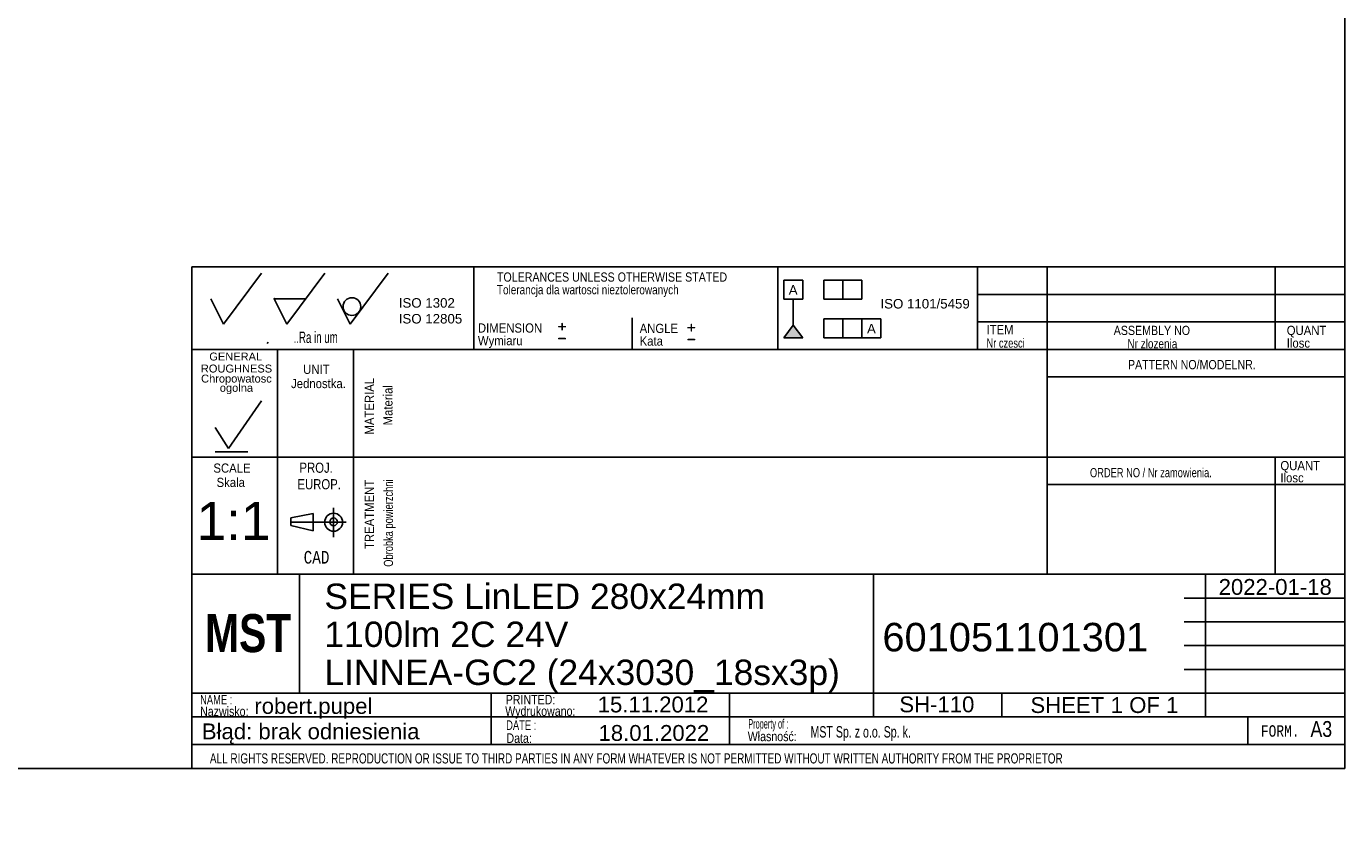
# Model space of a CAD drawing. Header units: millimetres. Extents: x 16 to 406, y 5 to 285.
# Tile 2 of 4: x 198 to 406, y 5 to 131. Entities that reach past the tile are written whole.
import ezdxf
from ezdxf.entities.mleader import LeaderData, LeaderLine
from ezdxf.enums import TextEntityAlignment as Align
from ezdxf.lldxf.tags import DXFTag
from ezdxf.math import Vec2, Vec3

# ---------------------------------------------------------------- set-up
doc = ezdxf.new("R2010")
doc.units = ezdxf.units.MM
doc.layers.add('10', color=7, linetype='Continuous')
doc.layers.add('Default', color=7, linetype='Continuous')
doc.styles.add('SEACAD_Arial', font='arial.ttf')
doc.styles.add('SEACAD_Lucida_Console', font='lucon.TTF', dxfattribs={"width": 0.8})
tags = doc.linetypes.add('CENTER2', pattern=[28.575, 19.05, -3.175, 3.175, -3.175]).pattern_tags.tags
tags[10:11] = [DXFTag(74, 4), DXFTag(75, 0), DXFTag(340, '0'), DXFTag(46, 0.0), DXFTag(50, 0.0), DXFTag(44, 0.0), DXFTag(45, 0.0)]
tags[8:9] = [DXFTag(74, 4), DXFTag(75, 0), DXFTag(340, '0'), DXFTag(46, 0.0), DXFTag(50, 0.0), DXFTag(44, 0.0), DXFTag(45, 0.0)]
tags[6:7] = [DXFTag(74, 4), DXFTag(75, 0), DXFTag(340, '0'), DXFTag(46, 0.0), DXFTag(50, 0.0), DXFTag(44, 0.0), DXFTag(45, 0.0)]
tags[4:5] = [DXFTag(74, 4), DXFTag(75, 0), DXFTag(340, '0'), DXFTag(46, 0.0), DXFTag(50, 0.0), DXFTag(44, 0.0), DXFTag(45, 0.0)]

# ---------------------------------------------------------------- blocks, each defined once
blk = doc.blocks.new('SEANNOT_GROUP9')
at = {"layer": 'Default', "color": 7, "linetype": 'Continuous', "style": 'SEACAD_Arial'}
for s, p in [('SERIES LinLED 280x24mm ', (244.59, 42.74)), ('1100lm 2C 24V ', (244.59, 36.74)), ('LINNEA-GC2 (24x3030_18sx3p)', (244.59, 30.74))]:
    blk.add_text(s, height=4, dxfattribs=at).set_placement(p, align=Align.TOP_LEFT)
blk = doc.blocks.new('SEANNOT_GROUP10')
at = {"layer": 'Default', "color": 7, "linetype": 'Continuous', "style": 'SEACAD_Arial'}
blk.add_text('601051101301', height=4.5, dxfattribs=at).set_placement((332.67, 36.54), align=Align.TOP_LEFT)
blk = doc.blocks.new('SEANNOT_GROUP11')
at = {"layer": 'Default', "color": 7, "linetype": 'Continuous', "style": 'SEACAD_Arial'}
blk.add_text('robert.pupel', height=2.5, dxfattribs=at).set_placement((233.53, 24.68), align=Align.TOP_LEFT)
blk = doc.blocks.new('SEANNOT_GROUP12')
at = {"layer": 'Default', "color": 7, "linetype": 'Continuous', "style": 'SEACAD_Arial'}
blk.add_text('SH-110', height=2.5, dxfattribs=at).set_placement((335.35, 24.93), align=Align.TOP_LEFT)
blk = doc.blocks.new('SEANNOT_GROUP13')
at = {"layer": 'Default', "color": 7, "linetype": 'Continuous', "style": 'SEACAD_Arial'}
blk.add_text('18.01.2022', height=2.5, dxfattribs=at).set_placement((287.86, 20.42), align=Align.TOP_LEFT)
blk = doc.blocks.new('SEANNOT_GROUP14')
at = {"layer": 'Default', "color": 7, "linetype": 'Continuous', "style": 'SEACAD_Arial'}
blk.add_text('1:1', height=6, dxfattribs=at).set_placement((224.43, 55.64), align=Align.TOP_LEFT)
blk = doc.blocks.new('_Dot')
at = {"color": 0, "linetype": 'ByBlock', "lineweight": -2}
blk.add_line((-0.5, 0), (-1, 0), dxfattribs=at)
at = {"color": 0, "linetype": 'ByBlock', "const_width": 0.5}
blk.add_lwpolyline([(-0.25, 0, 1), (0.25, 0, 1)], format="xyb", close=True, dxfattribs=at)
blk = doc.blocks.new('SEANNOT_GROUP16')
at = {"layer": 'Default', "color": 7, "linetype": 'Continuous', "style": 'SEACAD_Arial'}
blk.add_text('15.11.2012', height=2.5, dxfattribs=at).set_placement((287.73, 24.91), align=Align.TOP_LEFT)
blk = doc.blocks.new('SEANNOT_GROUP17')
at = {"layer": 'Default', "color": 7, "linetype": 'Continuous', "style": 'SEACAD_Arial'}
for s, p in [('SHEET ', (356.04, 24.82)), ('1', (368.7, 24.82)), (' OF ', (370.66, 24.82)), ('1', (377.45, 24.82))]:
    blk.add_text(s, height=2.5, dxfattribs=at).set_placement(p, align=Align.TOP_LEFT)
blk = doc.blocks.new('SEANNOT_GROUP18')
at = {"layer": 'Default', "color": 7, "linetype": 'Continuous', "style": 'SEACAD_Arial'}
blk.add_text('2022-01-18', height=2.5, dxfattribs=at).set_placement((385.75, 43.46), align=Align.TOP_LEFT)

msp = doc.modelspace()

# ---------------------------------------------------------------- hatches: boundary and pattern name
at = {"layer": 'Default', "linetype": 'Continuous'}
msp.add_hatch(color=7, dxfattribs=at).paths.add_polyline_path([(318.589, 83.506), (317.089, 81.521), (320.089, 81.521)])

# ---------------------------------------------------------------- linework, layer by layer
at = {"layer": '10', "color": 7, "linetype": 'Continuous'}
for p, q in [((228.666, 83.702), (234.666, 91.702)), ((238.666, 83.702), (244.666, 91.702)), ((248.666, 83.702), (254.666, 91.702)), ((268.166, 92.702), (268.166, 79.702)), ((316.166, 92.702), (316.166, 79.702)), ((347.666, 92.702), (347.666, 79.702)), ((358.666, 92.702), (358.666, 44.202)), ((394.666, 92.702), (394.666, 79.702)), ((226.666, 87.702), (228.666, 83.702)), ((236.666, 87.702), (241.666, 87.702)), ((236.666, 87.702), (238.666, 83.702)), ((246.666, 87.702), (248.666, 83.702)), ((405.666, 88.369), (347.666, 88.369)), ((293.166, 84.702), (293.166, 79.702)), ((405.666, 84.036), (347.666, 84.036)), ((405.666, 79.702), (223.666, 79.702)), ((235.541, 80.629), (235.717, 80.835)), ((237.166, 79.702), (237.166, 44.202)), ((237.166, 79.702), (237.166, 45.702)), ((249.166, 79.702), (249.166, 44.202)), ((405.666, 75.369), (358.666, 75.369)), ((229.469, 64.067), (234.668, 71.572)), ((227.327, 67.349), (229.469, 64.067)), ((405.666, 62.702), (223.666, 62.702)), ((227.327, 63.528), (232.526, 63.528)), ((394.666, 62.702), (394.666, 44.202)), ((405.666, 58.369), (358.666, 58.369)), ((246.041, 54.678), (246.041, 50.07)), ((246.041, 54.678), (246.041, 50.07)), ((239.312, 53.117), (242.798, 53.809)), ((239.312, 51.925), (239.312, 53.117)), ((242.798, 53.809), (242.798, 51.041)), ((242.798, 51.041), (239.312, 51.925)), ((331.291, 44.202), (223.666, 44.202)), ((331.166, 44.202), (223.666, 44.202)), ((240.666, 25.452), (240.666, 44.202)), ((380.291, 44.202), (405.791, 44.202)), ((383.666, 21.702), (383.666, 44.202)), ((380.291, 40.452), (405.791, 40.452)), ((380.291, 36.702), (405.791, 36.702)), ((380.291, 32.952), (405.791, 32.952)), ((380.291, 29.202), (405.791, 29.202)), ((223.666, 25.452), (405.791, 25.452)), ((270.926, 25.414), (270.926, 17.289)), ((308.524, 25.452), (308.524, 17.327)), ((351.541, 25.452), (351.541, 21.702)), ((223.666, 21.702), (380.291, 21.702)), ((390.354, 21.702), (390.354, 17.327)), ((223.666, 17.327), (405.666, 17.327))]:
    msp.add_line(p, q, dxfattribs=at)
at = {"layer": '10', "color": 7, "linetype": 'CENTER2'}
msp.add_line((239.312, 52.425), (248.028, 52.425), dxfattribs=at)
at = {"layer": '10', "color": 7, "linetype": 'Continuous'}
for points in [[(405.666, 13.577), (405.666, 284.577), (15.666, 284.577), (15.666, 13.577), (405.666, 13.577)], [(405.666, 13.577), (405.666, 92.702), (223.666, 92.702), (223.666, 13.577), (405.666, 13.577)], [(331.291, 44.202), (331.291, 21.702), (405.666, 21.702), (405.666, 44.202), (331.291, 44.202)]]:
    msp.add_lwpolyline(points, dxfattribs=at)
for centre, radius in [((248.939, 86.457), 1.402), ((246.041, 52.425), 1.415), ((246.041, 52.484), 0.607)]:
    msp.add_circle(centre, radius, dxfattribs=at)
msp.add_point((236.666, 87.702), dxfattribs=at)
at = {"layer": 'Default', "color": 7, "linetype": 'Continuous'}
for p, q in [((317.089, 87.611), (317.089, 90.611)), ((317.089, 90.611), (320.089, 90.611)), ((320.089, 90.611), (320.089, 87.611)), ((323.424, 87.611), (323.424, 90.611)), ((323.424, 90.611), (329.424, 90.611)), ((326.424, 90.611), (326.424, 87.611)), ((329.424, 90.611), (329.424, 87.611)), ((320.089, 87.611), (317.089, 87.611)), ((318.589, 83.506), (318.589, 87.611)), ((329.424, 87.611), (323.424, 87.611)), ((317.089, 81.521), (318.589, 83.506)), ((318.589, 83.506), (320.089, 81.521)), ((323.424, 81.521), (323.424, 84.521)), ((323.424, 84.521), (332.424, 84.521)), ((326.424, 84.521), (326.424, 81.521)), ((329.424, 81.521), (329.424, 84.521)), ((332.424, 84.521), (332.424, 81.521)), ((320.089, 81.521), (317.089, 81.521)), ((332.424, 81.521), (323.424, 81.521))]:
    msp.add_line(p, q, dxfattribs=at)

# ---------------------------------------------------------------- block references
at = {"layer": 'Default'}
for name in ['SEANNOT_GROUP14', 'SEANNOT_GROUP9', 'SEANNOT_GROUP18', 'SEANNOT_GROUP10', 'SEANNOT_GROUP11', 'SEANNOT_GROUP16', 'SEANNOT_GROUP12', 'SEANNOT_GROUP17', 'SEANNOT_GROUP13']:
    msp.add_blockref(name, (0, 0), dxfattribs=at)

# ---------------------------------------------------------------- texts
at = {"layer": '10', "attachment_point": 1}
for s, insert, char_height, width, style in [('{\\farial rounded mt|b0||i0||c0|p34;\\C7;\\H1.45000002;\\W0.83002;TOLERANCES UNLESS OTHERWISE STATED}', (271.823, 91.84), 1.45, 38.61414, 'SEACAD_Arial'), ('{\\farial rounded mt|b0||i0||c0|p34;\\C7;\\H1.45000002;\\W0.77704;Tolerancja dla wartosci nieztolerowanych}', (271.823, 89.84), 1.45, 36.02936, 'SEACAD_Arial'), ('{\\farial rounded mt|b0||i0||c0|p34;\\C7;\\H1.45000002;\\W0.883;DIMENSION}', (268.823, 83.801), 1.45, 10.15001, 'SEACAD_Arial'), ('{\\farial rounded mt|b0||i0||c0|p34;\\C7;\\H1.45000002;\\W0.883;ANGLE}', (294.351, 83.737), 1.45, 6.05218, 'SEACAD_Arial'), ('{\\farial rounded mt|b0||i0||c0|p34;\\C7;\\H1.45000002;\\W0.883;ITEM}', (349.106, 83.545), 1.45, 4.25544, 'SEACAD_Arial'), ('{\\farial rounded mt|b0||i0||c0|p34;\\C7;\\H1.45000002;\\W0.83002;ASSEMBLY NO}', (369.185, 83.418), 1.45, 12.82936, 'SEACAD_Arial'), ('{\\farial rounded mt|b0||i0||c0|p34;\\C7;\\H1.45000002;\\W0.883;QUANT}', (396.497, 83.418), 1.45, 6.24131, 'SEACAD_Arial'), ('{\\farial rounded mt|b0||i0||c0|p34;\\C7;\\H1.8;\\W0.608;..Ra in um}', (239.73, 82.502), 1.8, 8.92175, 'SEACAD_Arial'), ('{\\farial rounded mt|b0||i0||c0|p34;\\C7;\\H1.45000002;\\W0.883;Wymiaru}', (268.823, 81.801), 1.45, 8.67569, 'SEACAD_Arial'), ('{\\farial rounded mt|b0||i0||c0|p34;\\C7;\\H1.45000002;\\W0.883;Kata}', (294.351, 81.737), 1.45, 5.07501, 'SEACAD_Arial'), ('{\\farial rounded mt|b0||i0||c0|p34;\\C7;\\H1.45000002;\\W0.72406;Nr czesci }', (349.106, 81.418), 1.45, 7.78588, 'SEACAD_Arial'), ('{\\farial rounded mt|b0||i0||c0|p34;\\C7;\\H1.45000002;\\W0.77704;Nr zlozenia}', (371.349, 81.319), 1.45, 9.50428, 'SEACAD_Arial'), ('{\\farial rounded mt|b0||i0||c0|p34;\\C7;\\H1.45000002;\\W0.883;Ilosc}', (396.497, 81.418), 1.45, 6.93479, 'SEACAD_Arial'), ('{\\farial rounded mt|b0||i0||c0|p34;\\C7;\\H1.45000002;\\W0.883;UNIT}', (241.233, 77.275), 1.45, 4.16088, 'SEACAD_Arial'), ('{\\farial rounded mt|b0||i0||c0|p34;\\C7;\\H1.45000002;\\W0.83002;PATTERN NO/MODELNR.}', (371.438, 78.024), 1.45, 21.43479, 'SEACAD_Arial'), ('{\\farial rounded mt|b0||i0||c0|p34;\\C7;\\H1.45000002;\\W0.883;Jednostka.}', (239.329, 75.036), 1.45, 8.72628, 'SEACAD_Arial'), ('{\\farial rounded mt|b0||i0||c0|p34;\\C7;\\H1.45000002;\\W0.883;SCALE}', (227.067, 61.69), 1.45, 5.86305, 'SEACAD_Arial'), ('{\\farial rounded mt|b0||i0||c0|p34;\\C7;\\H1.60000002;\\W0.8;PROJ.}', (240.654, 61.826), 1.6, 5.11305, 'SEACAD_Arial'), ('{\\farial rounded mt|b0||i0||c0|p34;\\C7;\\H1.45000002;\\W0.72406;ORDER NO / Nr zamowienia.}', (365.438, 60.97), 1.45, 25.03089, 'SEACAD_Arial'), ('{\\farial rounded mt|b0||i0||c0|p34;\\C7;\\H1.45000002;\\W0.883;QUANT}', (395.497, 62.085), 1.45, 6.24131, 'SEACAD_Arial'), ('{\\farial rounded mt|b0||i0||c0|p34;\\C7;\\H1.45000002;\\W0.883;Skala}', (227.568, 59.436), 1.45, 5.77723, 'SEACAD_Arial'), ('{\\farial rounded mt|b0||i0||c0|p34;\\C7;\\H1.60000002;\\W0.8;EUROP.}', (240.336, 59.22), 1.6, 6.64349, 'SEACAD_Arial'), ('{\\farial rounded mt|b0||i0||c0|p34;\\C7;\\H1.45000002;\\W0.883;Ilosc}', (395.497, 60.165), 1.45, 6.93479, 'SEACAD_Arial'), ('{\\fLucida Console|b0||i0||c0|p34;\\C7;\\H1.99999998;\\W0.8;CAD}', (241.316, 47.895), 2, 4.53334, 'SEACAD_Lucida_Console'), ('{\\farial rounded mt|b0||i0||c0|p34;\\C7;\\H1.5;\\W0.704;NAME :}', (224.968, 25.176), 1.5, 5.5761, 'SEACAD_Arial'), ('{\\farial rounded mt|b0||i0||c0|p34;\\C7;\\H1.5;\\W0.8;PRINTED:}', (273.216, 25.176), 1.5, 8.9879, 'SEACAD_Arial'), ('{\\farial rounded mt|b0||i0||c0|p34;\\C7;\\H1.5;\\W0.8;Nazwisko:}', (224.968, 23.329), 1.5, 7.67838, 'SEACAD_Arial'), ('{\\farial rounded mt|b0||i0||c0|p34;\\C7;\\H1.5;\\W0.8;Wydrukowano:}', (273.128, 23.366), 1.5, 11.43865, 'SEACAD_Arial'), ('{\\farial rounded mt|b0||i0||c0|p34;\\C7;\\H1.5;\\W0.704;DATE :}', (273.282, 21.148), 1.5, 5.2174, 'SEACAD_Arial'), ('{\\farial rounded mt|b0||i0||c0|p34;\\C7;\\H1.5;\\W0.46208;Property of :}', (311.497, 21.358), 1.5, 8.86958, 'SEACAD_Arial'), ('{\\farial rounded mt|b0||i0||c0|p34;\\C7;\\H2.50000002;\\W0.8;A3}', (400.244, 21.047), 2.5, 3.31523, 'SEACAD_Arial'), ('{\\farial rounded mt|b0||i0||c0|p34;\\C7;\\H1.5;\\W0.8;Data:}', (273.325, 19.098), 1.5, 6.19566, 'SEACAD_Arial'), ('{\\farial rounded mt|b0||i0||c0|p34;\\C7;\\H1.5;\\W0.8;Własność:}', (311.414, 19.374), 1.5, 10.89131, 'SEACAD_Arial'), ('{\\farial rounded mt|b0||i0||c0|p34;\\C7;\\H1.8;\\W0.667;MST Sp. z o.o. Sp. k.}', (321.317, 20.244), 1.8, 58.30436, 'SEACAD_Arial'), ('{\\fLucida Console|b0||i0||c0|p34;\\C7;\\H1.8;\\W0.8;FORM.}', (392.416, 20.377), 1.8, 6.80001, 'SEACAD_Lucida_Console'), ('{\\farial rounded mt|b0||i0||c0|p34;\\C7;\\H1.60000002;\\W0.704;ALL RIGHTS RESERVED. REPRODUCTION OR ISSUE TO THIRD PARTIES IN ANY FORM WHATEVER IS NOT PERMITTED WITHOUT WRITTEN AUTHORITY FROM THE PROPRIETOR}', (226.514, 15.955), 1.6, 148.00001, 'SEACAD_Arial')]:
    msp.add_mtext(s, dxfattribs=dict(at, insert=insert, char_height=char_height, width=width, style=style))
at = {"layer": '10', "char_height": 1.25, "attachment_point": 1}
for s, insert, width in [('{\\fArial|b0||i0||c0|p34;\\C7;\\H1.2499998;\\W1.;GENERAL}', (226.419, 79.196), 8.3424), ('{\\fArial|b0||i0||c0|p34;\\C7;\\H1.2499998;\\W1.;ROUGHNESS}', (225.084, 77.302), 11.22283)]:
    msp.add_mtext(s, dxfattribs=dict(at, insert=insert, width=width))
at = {"layer": '10', "insert": (230.703, 74.174), "char_height": 1.25, "width": 11.65265, "attachment_point": 5, "line_spacing_factor": 0.7}
msp.add_mtext('{\\fArial|b0||i0||c0|p34;\\C7;\\H1.24999998;\\W1.;Chropowatosc\\P}{\\fArial|b0||i0||c0|p34;\\C7;\\H1.24999998;\\W1.;ogolna}', dxfattribs=at)
at = {"layer": '10', "char_height": 1.45, "attachment_point": 1, "rotation": 89.99999, "style": 'SEACAD_Arial'}
for s, insert, width in [('{\\farial rounded mt|b0||i0||c0|p34;\\C7;\\H1.45000002;\\W0.883;MATERIAL}', (250.968, 66.261), 8.92066), ('{\\farial rounded mt|b0||i0||c0|p34;\\C7;\\H1.45000002;\\W0.883;Material}', (253.888, 67.703), 7.15315), ('{\\farial rounded mt|b0||i0||c0|p34;\\C7;\\H1.45000002;\\W0.72406;Obrobka powierzchni}', (253.968, 45.395), 17.04755), ('{\\farial rounded mt|b0||i0||c0|p34;\\C7;\\H1.45000002;\\W0.883;TREATMENT}', (250.968, 48.199), 10.87501)]:
    msp.add_mtext(s, dxfattribs=dict(at, insert=insert, width=width))
at = {"layer": 'Default'}
for s, insert, char_height, width, attachment_point in [('{\\fArial CE|b0||i0||c0|p34;\\C7;\\H1.5;\\W1.;A}', (318.583, 89.835), 1.5, 1.40218, 2), ('{\\fArial|b0||i0||c0|p34;\\C7;\\H1.5;\\W1.;ISO 1302 \\P}{\\fArial|b0||i0||c0|p34;\\C7;\\H1.5;\\W1.;ISO 12805}', (256.327, 87.785), 1.5, 10.48633, 1), ('{\\fArial|b0||i0||c0|p34;\\C7;\\H1.5;\\W1.;ISO 1101/5459}', (339.414, 87.653), 1.5, 14.66134, 2), ('{\\fSolid Edge ISO|b0||i0||c0|p34;\\C7;\\H2.5;\\W1.;+\\P}', (281.293, 84.797), 2.5, 1.88245, 1), ('{\\fSolid Edge ISO|b0||i0||c0|p34;\\C7;\\H2.5;\\W1.;+\\P}', (301.686, 84.64), 2.5, 1.88245, 1), ('{\\fArial CE|b0||i0||c0|p34;\\C7;\\H1.5;\\W1.;A}', (330.939, 83.709), 1.5, 1.40218, 2), ('{\\fSolid Edge ISO|b0||i0||c0|p34;\\C7;\\H2.5;\\W1.;-\\P}', (281.293, 82.914), 2.5, 1.88245, 1), ('{\\fSolid Edge ISO|b0||i0||c0|p34;\\C7;\\H2.5;\\W1.;-\\P}', (301.686, 82.758), 2.5, 1.88245, 1)]:
    msp.add_mtext(s, dxfattribs=dict(at, insert=insert, char_height=char_height, width=width, attachment_point=attachment_point))

# ---------------------------------------------------------------- leaders
at = {"layer": 'Default', "color": 7, "linetype": 'Continuous'}
ml = msp.add_multileader_mtext('Standard', dxfattribs=at)
ml.set_content('{\\pxsm0.9;\\fImpact|b0||i0||c0|p34;\\W1.;MST\\P}', color=256)
ml.set_leader_properties()
ml.set_arrow_properties(name='DOT')
ml.build(insert=Vec2(0, 0))
ml.multileader.update_dxf_attribs({"leader_type": 0, "dogleg_length": 0, "arrow_head_size": 6})
ctx = ml.context
ctx.base_point, ctx.char_height, ctx.arrow_head_size, ctx.landing_gap_size = Vec3(223.758, 34.856), 6, 6, 2.1
ctx.mtext.insert = Vec3(225.758, 37.919)
ml = msp.add_multileader_mtext('Standard', dxfattribs=at)
ml.set_content('{\\pxsm0.9;\\fArial|b0||i0||c0|p34;\\W1.; Błąd: brak odniesienia\\P}', color=256)
ml.set_leader_properties()
ml.set_arrow_properties(name='DOT')
ml.build(insert=Vec2(0, 0))
ml.multileader.update_dxf_attribs({"leader_type": 0, "dogleg_length": 0, "arrow_head_size": 2.5})
ctx = ml.context
ctx.base_point, ctx.char_height, ctx.arrow_head_size, ctx.landing_gap_size = Vec3(222.27, 19.052), 2.5, 2.5, 0.875
ctx.mtext.insert = Vec3(224.27, 20.668)

doc.saveas('drawing.dxf')
